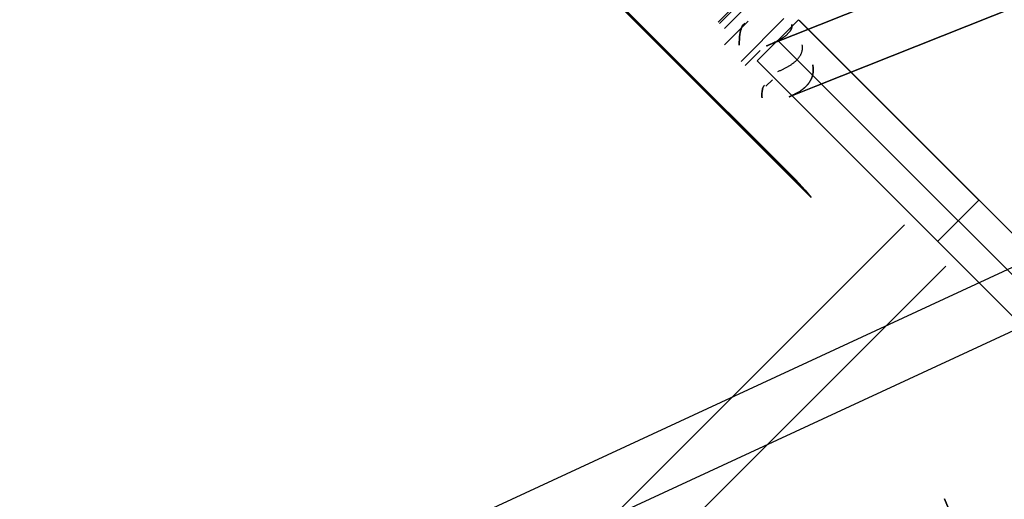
# Model space of a CAD drawing. Header units: millimetres. Extents: x -630 to 192, y -7 to 1615.
# Tile 22 of 249: x -587 to -562, y 29 to 41. Entities that reach past the tile are written whole.
import ezdxf

# ---------------------------------------------------------------- set-up
doc = ezdxf.new("R2010")
doc.units = ezdxf.units.MM
doc.header["$MEASUREMENT"] = 0
doc.layers.add('OVIDIO 160x80x72h', color=7, linetype='Continuous')

msp = doc.modelspace()

# ---------------------------------------------------------------- linework, layer by layer
at = {"layer": 'OVIDIO 160x80x72h', "extrusion": (0.108979, 0.202852, 0.973126)}
for points in [[(553.525, 272.455), (553.525, 433.111)], [(553.525, 433.111), (553.525, 272.455)], [(553.23, 433.111), (553.23, 272.455)], [(552.934, 433.111), (552.934, 272.455)], [(552.934, 272.455), (552.934, 433.111)]]:
    msp.add_lwpolyline(points, dxfattribs=at)
at = {"layer": 'OVIDIO 160x80x72h', "extrusion": (0.021464, 0.046296, 0.998697)}
for points in [[(559.031, 153.36), (559.031, 254.663)], [(560.517, 154.324), (560.517, 254.837)]]:
    msp.add_lwpolyline(points, dxfattribs=at)
at = {"layer": 'OVIDIO 160x80x72h', "extrusion": (0.235702, 0.235702, 0.942809)}
for points in [[(442.342, 639.807), (442.342, 530.729)], [(441.393, 530.729), (441.393, 639.807)], [(439.496, 639.807), (439.496, 530.729)], [(438.547, 530.729), (438.547, 639.807)], [(426.006, 618.897), (426.006, 513.489)], [(422.5, 613.802), (422.5, 509.262)]]:
    msp.add_lwpolyline(points, dxfattribs=at)
at = {"layer": 'OVIDIO 160x80x72h', "extrusion": (0.108989, 0.202866, 0.973122)}
for points in [[(552.524, 416.506), (552.524, 359.125)], [(552.524, 359.125), (552.524, 416.506)], [(551.811, 359.125), (551.811, 416.506)]]:
    msp.add_lwpolyline(points, dxfattribs=at)
at = {"layer": 'OVIDIO 160x80x72h', "extrusion": (0.108986, 0.202861, 0.973124)}
for points in [[(551.099, 359.12), (551.099, 416.501)], [(551.099, 416.501), (551.099, 359.12)]]:
    msp.add_lwpolyline(points, dxfattribs=at)
at = {"layer": 'OVIDIO 160x80x72h', "extrusion": (-0.114881, -0.045678, 0.992329)}
msp.add_lwpolyline([(-247.772, -316.578), (-247.772, -425.492)], dxfattribs=at)
at = {"layer": 'OVIDIO 160x80x72h', "extrusion": (0.202852, 0.108979, 0.973126)}
for points in [[(290.563, 519.555), (290.563, 680.21)], [(290.563, 680.21), (290.563, 519.555)], [(290.268, 680.21), (290.268, 519.555)], [(289.972, 519.555), (289.972, 680.21)], [(289.972, 680.21), (289.972, 519.555)]]:
    msp.add_lwpolyline(points, dxfattribs=at)
at = {"layer": 'OVIDIO 160x80x72h', "extrusion": (0.046296, 0.021464, 0.998697)}
for points in [[(268.067, 456.071), (268.067, 557.375)], [(266.581, 457.039), (266.581, 557.55)]]:
    msp.add_lwpolyline(points, dxfattribs=at)
at = {"layer": 'OVIDIO 160x80x72h'}
for points in [[(-566.867, 36.845), (-586.038, 56.015)], [(-585.824, 55.802), (-567.081, 37.058)], [(-568.189, 42.409), (-569.25, 41.349)], [(-569.214, 41.313), (-568.154, 42.374)], [(-567.562, 41.441), (-568.664, 40.338)], [(-569.088, 40.763), (-568.478, 41.373)], [(-568.478, 41.373), (-569.088, 40.763)], [(-568.25, 40.349), (-567.189, 41.409)], [(-567.189, 41.409), (-568.25, 40.349)], [(-567.189, 41.409), (-557.927, 32.147)], [(-557.927, 32.147), (-567.189, 41.409)], [(-558.457, 31.616), (-567.72, 40.879)], [(-568.17, 40.621), (-568.558, 40.232)], [(-558.987, 31.086), (-568.25, 40.349)], [(-568.25, 40.349), (-558.987, 31.086)], [(-568.028, 39.702), (-567.861, 39.869)], [(-567.861, 39.869), (-568.028, 39.702)], [(-563.619, 35.717), (-562.558, 36.778)], [(-564.467, 36.142), (-600.659, -0.05)], [(-563.407, 35.081), (-599.591, -1.103)]]:
    msp.add_lwpolyline(points, dxfattribs=at)
at = {"layer": 'OVIDIO 160x80x72h', "extrusion": (0.881208, -0.265507, 0.391124)}
for points in [[(-115.744, 836.947), (-161.364, 896.167)], [(-161.364, 896.167), (-115.744, 836.947)]]:
    msp.add_lwpolyline(points, dxfattribs=at)
at = {"layer": 'OVIDIO 160x80x72h', "extrusion": (0.881275, -0.265352, 0.391079)}
for points in [[(-115.783, 838.229), (-158.167, 893.279)], [(-158.167, 893.279), (-115.783, 838.229)], [(-115.963, 838.092), (-158.346, 893.141)], [(-158.346, 893.141), (-115.963, 838.092)]]:
    msp.add_lwpolyline(points, dxfattribs=at)
at = {"layer": 'OVIDIO 160x80x72h', "extrusion": (0.881185, -0.265561, 0.391139)}
for points in [[(-162.125, 895.635), (-115.805, 835.517)], [(-115.805, 835.517), (-162.125, 895.635)]]:
    msp.add_lwpolyline(points, dxfattribs=at)
at = {"layer": 'OVIDIO 160x80x72h', "extrusion": (0.881274, -0.265352, 0.39108)}
for points in [[(-113.82, 823.855), (-158.133, 881.41)], [(-107.241, 774.727), (-149.109, 829.106)]]:
    msp.add_lwpolyline(points, dxfattribs=at)
at = {"layer": 'OVIDIO 160x80x72h', "extrusion": (-0.015219, 0.015219, 0.999768)}
for points in [[(-557.864, 32.016), (-567.242, 41.391)], [(-558.925, 30.955), (-568.302, 40.33)], [(-557.864, 32.016), (-557.836, 31.987), (-557.809, 31.958), (-557.781, 31.927), (-557.755, 31.896), (-557.729, 31.864), (-557.703, 31.831), (-557.678, 31.797), (-557.654, 31.763), (-557.63, 31.727), (-557.607, 31.691), (-557.585, 31.654), (-557.563, 31.616), (-557.542, 31.578), (-557.522, 31.539), (-557.503, 31.499), (-557.485, 31.458), (-557.468, 31.417), (-557.451, 31.375), (-557.436, 31.332), (-557.422, 31.289), (-557.408, 31.245), (-557.396, 31.201), (-557.385, 31.157), (-557.375, 31.112), (-557.366, 31.066), (-557.358, 31.021), (-557.352, 30.975), (-557.346, 30.929), (-557.342, 30.883), (-557.339, 30.836), (-557.337, 30.79), (-557.337, 30.743), (-557.337, 30.696), (-557.339, 30.65), (-557.342, 30.603), (-557.346, 30.557), (-557.352, 30.511), (-557.358, 30.465), (-557.366, 30.419), (-557.375, 30.374), (-557.385, 30.329), (-557.396, 30.285), (-557.408, 30.241), (-557.421, 30.197), (-557.436, 30.154), (-557.451, 30.111), (-557.467, 30.069), (-557.485, 30.028), (-557.503, 29.987), (-557.522, 29.947), (-557.542, 29.908), (-557.563, 29.869), (-557.584, 29.832), (-557.607, 29.795), (-557.63, 29.758), (-557.653, 29.723), (-557.678, 29.688), (-557.703, 29.655), (-557.728, 29.622), (-557.755, 29.59), (-557.781, 29.558), (-557.808, 29.528), (-557.836, 29.499), (-557.864, 29.47)], [(-557.864, 29.47), (-557.836, 29.499), (-557.808, 29.528), (-557.781, 29.558), (-557.755, 29.59), (-557.728, 29.622), (-557.703, 29.655), (-557.678, 29.688), (-557.653, 29.723), (-557.63, 29.758), (-557.607, 29.795), (-557.584, 29.832), (-557.563, 29.869), (-557.542, 29.908), (-557.522, 29.947), (-557.503, 29.987), (-557.485, 30.028), (-557.467, 30.069), (-557.451, 30.111), (-557.436, 30.154), (-557.421, 30.197), (-557.408, 30.241), (-557.396, 30.285), (-557.385, 30.329), (-557.375, 30.374), (-557.366, 30.419), (-557.358, 30.465), (-557.352, 30.511), (-557.346, 30.557), (-557.342, 30.603), (-557.339, 30.65), (-557.337, 30.696), (-557.337, 30.743), (-557.337, 30.79), (-557.339, 30.836), (-557.342, 30.883), (-557.346, 30.929), (-557.352, 30.975), (-557.358, 31.021), (-557.366, 31.066), (-557.375, 31.112), (-557.385, 31.157), (-557.396, 31.201), (-557.408, 31.245), (-557.422, 31.289), (-557.436, 31.332), (-557.451, 31.375), (-557.468, 31.417), (-557.485, 31.458), (-557.503, 31.499), (-557.522, 31.539), (-557.542, 31.578), (-557.563, 31.616), (-557.585, 31.654), (-557.607, 31.691), (-557.63, 31.727), (-557.654, 31.763), (-557.678, 31.797), (-557.703, 31.831), (-557.729, 31.864), (-557.755, 31.896), (-557.781, 31.927), (-557.809, 31.958), (-557.836, 31.987), (-557.864, 32.016)], [(-558.5, 31.379), (-557.398, 30.277)], [(-559.177, 31.208), (-558.925, 30.955)], [(-558.925, 30.955), (-559.177, 31.208)], [(-558.925, 30.531), (-558.92, 30.535), (-558.915, 30.54), (-558.911, 30.545), (-558.906, 30.551), (-558.902, 30.556), (-558.898, 30.561), (-558.894, 30.567), (-558.89, 30.573), (-558.886, 30.579), (-558.882, 30.585), (-558.878, 30.591), (-558.874, 30.597), (-558.871, 30.604), (-558.868, 30.61), (-558.864, 30.617), (-558.861, 30.624), (-558.858, 30.63), (-558.856, 30.637), (-558.853, 30.645), (-558.851, 30.652), (-558.849, 30.659), (-558.847, 30.666), (-558.845, 30.674), (-558.843, 30.681), (-558.842, 30.689), (-558.84, 30.696), (-558.839, 30.704), (-558.838, 30.712), (-558.838, 30.719), (-558.837, 30.727), (-558.837, 30.735), (-558.837, 30.743), (-558.837, 30.751), (-558.837, 30.758), (-558.838, 30.766), (-558.838, 30.774), (-558.839, 30.781), (-558.84, 30.789), (-558.842, 30.797), (-558.843, 30.804), (-558.845, 30.812), (-558.847, 30.819), (-558.849, 30.826), (-558.851, 30.834), (-558.853, 30.841), (-558.856, 30.848), (-558.859, 30.855), (-558.861, 30.862), (-558.864, 30.869), (-558.868, 30.875), (-558.871, 30.882), (-558.874, 30.888), (-558.878, 30.895), (-558.882, 30.901), (-558.886, 30.907), (-558.89, 30.913), (-558.894, 30.919), (-558.898, 30.924), (-558.902, 30.93), (-558.906, 30.935), (-558.911, 30.94), (-558.915, 30.945), (-558.92, 30.95), (-558.925, 30.955)], [(-558.925, 30.955), (-558.92, 30.95), (-558.915, 30.945), (-558.911, 30.94), (-558.906, 30.935), (-558.902, 30.93), (-558.898, 30.924), (-558.894, 30.919), (-558.89, 30.913), (-558.886, 30.907), (-558.882, 30.901), (-558.878, 30.895), (-558.874, 30.888), (-558.871, 30.882), (-558.868, 30.875), (-558.864, 30.869), (-558.861, 30.862), (-558.859, 30.855), (-558.856, 30.848), (-558.853, 30.841), (-558.851, 30.834), (-558.849, 30.826), (-558.847, 30.819), (-558.845, 30.812), (-558.843, 30.804), (-558.842, 30.797), (-558.84, 30.789), (-558.839, 30.781), (-558.838, 30.774), (-558.838, 30.766), (-558.837, 30.758), (-558.837, 30.751), (-558.837, 30.743), (-558.837, 30.735), (-558.837, 30.727), (-558.838, 30.719), (-558.838, 30.712), (-558.839, 30.704), (-558.84, 30.696), (-558.842, 30.689), (-558.843, 30.681), (-558.845, 30.674), (-558.847, 30.666), (-558.849, 30.659), (-558.851, 30.652), (-558.853, 30.645), (-558.856, 30.637), (-558.858, 30.63), (-558.861, 30.624), (-558.864, 30.617), (-558.868, 30.61), (-558.871, 30.604), (-558.874, 30.597), (-558.878, 30.591), (-558.882, 30.585), (-558.886, 30.579), (-558.89, 30.573), (-558.894, 30.567), (-558.898, 30.561), (-558.902, 30.556), (-558.906, 30.551), (-558.911, 30.545), (-558.915, 30.54), (-558.92, 30.535), (-558.925, 30.531)], [(-558.611, 30.844), (-557.901, 30.134)], [(-557.864, 29.47), (-558.925, 30.531)], [(-558.925, 30.531), (-557.864, 29.47)], [(-557.864, 32.016), (-557.832, 31.983), (-557.802, 31.95), (-557.772, 31.916), (-557.742, 31.881), (-557.714, 31.845), (-557.687, 31.809), (-557.66, 31.772), (-557.635, 31.734), (-557.61, 31.696), (-557.586, 31.657), (-557.564, 31.618), (-557.542, 31.578), (-557.522, 31.538), (-557.503, 31.497), (-557.484, 31.456), (-557.467, 31.415), (-557.451, 31.373), (-557.436, 31.331), (-557.422, 31.289), (-557.409, 31.247), (-557.397, 31.205), (-557.386, 31.162), (-557.377, 31.12), (-557.368, 31.078), (-557.361, 31.035), (-557.354, 30.993), (-557.349, 30.951), (-557.344, 30.909), (-557.341, 30.867), (-557.339, 30.825), (-557.337, 30.784), (-557.337, 30.743), (-557.337, 30.702), (-557.339, 30.661), (-557.341, 30.619), (-557.344, 30.577), (-557.349, 30.535), (-557.354, 30.493), (-557.361, 30.451), (-557.368, 30.408), (-557.377, 30.366), (-557.386, 30.323), (-557.397, 30.281), (-557.409, 30.239), (-557.422, 30.196), (-557.436, 30.154), (-557.451, 30.113), (-557.467, 30.071), (-557.484, 30.03), (-557.502, 29.989), (-557.522, 29.948), (-557.542, 29.908), (-557.564, 29.868), (-557.586, 29.828), (-557.61, 29.79), (-557.634, 29.751), (-557.66, 29.714), (-557.686, 29.677), (-557.714, 29.64), (-557.742, 29.605), (-557.771, 29.57), (-557.801, 29.536), (-557.832, 29.503), (-557.864, 29.47)], [(-558.925, 30.955), (-558.92, 30.95), (-558.915, 30.944), (-558.91, 30.939), (-558.905, 30.933), (-558.9, 30.928), (-558.896, 30.922), (-558.892, 30.916), (-558.888, 30.91), (-558.883, 30.904), (-558.88, 30.897), (-558.876, 30.891), (-558.872, 30.884), (-558.869, 30.878), (-558.866, 30.871), (-558.862, 30.864), (-558.859, 30.857), (-558.857, 30.85), (-558.854, 30.843), (-558.852, 30.836), (-558.849, 30.829), (-558.847, 30.822), (-558.846, 30.815), (-558.844, 30.808), (-558.842, 30.801), (-558.841, 30.793), (-558.84, 30.786), (-558.839, 30.779), (-558.838, 30.772), (-558.837, 30.764), (-558.837, 30.757), (-558.837, 30.75), (-558.837, 30.743), (-558.837, 30.736), (-558.837, 30.728), (-558.837, 30.721), (-558.838, 30.714), (-558.839, 30.707), (-558.84, 30.699), (-558.841, 30.692), (-558.842, 30.685), (-558.844, 30.678), (-558.846, 30.671), (-558.847, 30.663), (-558.849, 30.656), (-558.852, 30.649), (-558.854, 30.642), (-558.857, 30.635), (-558.859, 30.628), (-558.862, 30.621), (-558.866, 30.614), (-558.869, 30.608), (-558.872, 30.601), (-558.876, 30.595), (-558.88, 30.588), (-558.883, 30.582), (-558.887, 30.576), (-558.892, 30.57), (-558.896, 30.564), (-558.9, 30.558), (-558.905, 30.552), (-558.91, 30.547), (-558.915, 30.541), (-558.92, 30.536), (-558.925, 30.531)]]:
    msp.add_lwpolyline(points, dxfattribs=at)
at = {"layer": 'OVIDIO 160x80x72h', "extrusion": (0.999884, 0.000231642, 0.015217)}
for points in [[(39.247, 8.462), (46.704, 498.294)], [(29.73, 8.356), (39.834, 672.021)], [(39.834, 672.021), (29.73, 8.356)]]:
    msp.add_lwpolyline(points, dxfattribs=at)
at = {"layer": 'OVIDIO 160x80x72h', "extrusion": (0.000231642, 0.999884, -0.015217)}
for points in [[(565.965, 0.443), (573.423, 490.276)], [(569.01, 663.964), (558.907, 0.333)], [(567.51, 663.987), (557.406, 0.334)]]:
    msp.add_lwpolyline(points, dxfattribs=at)
at = {"layer": 'OVIDIO 160x80x72h', "extrusion": (0.922113, 0.366639, 0.123629)}
for points in [[(246.831, 724.9), (246.896, 724.823), (246.966, 724.747), (247.038, 724.673), (247.113, 724.601), (247.152, 724.566), (247.192, 724.531), (247.232, 724.497), (247.273, 724.464), (247.315, 724.431), (247.357, 724.399), (247.4, 724.367), (247.444, 724.337), (247.489, 724.307), (247.534, 724.277), (247.58, 724.249), (247.626, 724.221), (247.673, 724.194), (247.721, 724.167), (247.769, 724.142), (247.817, 724.117), (247.866, 724.094), (247.916, 724.071), (247.966, 724.049), (248.017, 724.028), (248.068, 724.007), (248.119, 723.988), (248.171, 723.97), (248.223, 723.953), (248.275, 723.936), (248.327, 723.921), (248.38, 723.906), (248.433, 723.893), (248.487, 723.88), (248.54, 723.869), (248.594, 723.858), (248.647, 723.848), (248.701, 723.84), (248.755, 723.832), (248.809, 723.826), (248.863, 723.82), (248.917, 723.815), (248.971, 723.812), (249.025, 723.809), (249.078, 723.807), (249.132, 723.807), (249.185, 723.807), (249.239, 723.808), (249.292, 723.81), (249.345, 723.813), (249.397, 723.817), (249.45, 723.822), (249.502, 723.828), (249.605, 723.842), (249.707, 723.859), (249.807, 723.88), (249.906, 723.904)], [(249.906, 723.904), (249.807, 723.88), (249.707, 723.859), (249.605, 723.842), (249.502, 723.828), (249.45, 723.822), (249.397, 723.817), (249.345, 723.813), (249.292, 723.81), (249.239, 723.808), (249.185, 723.807), (249.132, 723.807), (249.078, 723.807), (249.025, 723.809), (248.971, 723.812), (248.917, 723.815), (248.863, 723.82), (248.809, 723.826), (248.755, 723.832), (248.701, 723.84), (248.647, 723.848), (248.594, 723.858), (248.54, 723.869), (248.487, 723.88), (248.433, 723.893), (248.38, 723.906), (248.327, 723.921), (248.275, 723.936), (248.223, 723.953), (248.171, 723.97), (248.119, 723.988), (248.068, 724.007), (248.017, 724.028), (247.966, 724.049), (247.916, 724.071), (247.866, 724.094), (247.817, 724.117), (247.769, 724.142), (247.721, 724.167), (247.673, 724.194), (247.626, 724.221), (247.58, 724.249), (247.534, 724.277), (247.489, 724.307), (247.444, 724.337), (247.4, 724.367), (247.357, 724.399), (247.315, 724.431), (247.273, 724.464), (247.232, 724.497), (247.192, 724.531), (247.152, 724.566), (247.113, 724.601), (247.038, 724.673), (246.966, 724.747), (246.896, 724.823), (246.831, 724.9)], [(247.989, 725.853), (248.022, 725.815), (248.056, 725.777), (248.092, 725.74), (248.13, 725.704), (248.15, 725.686), (248.169, 725.669), (248.189, 725.652), (248.21, 725.635), (248.231, 725.619), (248.252, 725.603), (248.274, 725.587), (248.296, 725.572), (248.318, 725.557), (248.34, 725.542), (248.363, 725.528), (248.387, 725.514), (248.41, 725.5), (248.434, 725.487), (248.458, 725.474), (248.482, 725.462), (248.507, 725.45), (248.532, 725.439), (248.557, 725.428), (248.582, 725.417), (248.607, 725.407), (248.633, 725.397), (248.659, 725.388), (248.685, 725.38), (248.711, 725.371), (248.737, 725.364), (248.764, 725.356), (248.79, 725.35), (248.817, 725.343), (248.844, 725.338), (248.87, 725.332), (248.897, 725.327), (248.924, 725.323), (248.951, 725.319), (248.978, 725.316), (249.005, 725.313), (249.032, 725.311), (249.059, 725.309), (249.086, 725.308), (249.113, 725.307), (249.139, 725.307), (249.166, 725.307), (249.193, 725.307), (249.219, 725.308), (249.246, 725.31), (249.272, 725.312), (249.298, 725.314), (249.324, 725.317), (249.376, 725.324), (249.427, 725.333), (249.477, 725.343), (249.526, 725.355)], [(249.526, 725.355), (249.477, 725.343), (249.427, 725.333), (249.376, 725.324), (249.324, 725.317), (249.298, 725.314), (249.272, 725.312), (249.246, 725.31), (249.219, 725.308), (249.193, 725.307), (249.166, 725.307), (249.139, 725.307), (249.113, 725.307), (249.086, 725.308), (249.059, 725.309), (249.032, 725.311), (249.005, 725.313), (248.978, 725.316), (248.951, 725.319), (248.924, 725.323), (248.897, 725.327), (248.87, 725.332), (248.844, 725.338), (248.817, 725.343), (248.79, 725.35), (248.764, 725.356), (248.737, 725.364), (248.711, 725.371), (248.685, 725.38), (248.659, 725.388), (248.633, 725.397), (248.607, 725.407), (248.582, 725.417), (248.557, 725.428), (248.532, 725.439), (248.507, 725.45), (248.482, 725.462), (248.458, 725.474), (248.434, 725.487), (248.41, 725.5), (248.387, 725.514), (248.363, 725.528), (248.34, 725.542), (248.318, 725.557), (248.296, 725.572), (248.274, 725.587), (248.252, 725.603), (248.231, 725.619), (248.21, 725.635), (248.189, 725.652), (248.169, 725.669), (248.15, 725.686), (248.13, 725.704), (248.092, 725.74), (248.056, 725.777), (248.022, 725.815), (247.989, 725.853)]]:
    msp.add_lwpolyline(points, dxfattribs=at)
at = {"layer": 'OVIDIO 160x80x72h', "extrusion": (0.707107, 0.707107, 0)}
for points in [[(432.344, 1.866), (432.344, 1.822), (432.342, 1.777), (432.34, 1.732), (432.336, 1.686), (432.332, 1.641), (432.326, 1.595), (432.319, 1.549), (432.311, 1.502), (432.302, 1.456), (432.291, 1.409), (432.28, 1.363), (432.267, 1.316), (432.253, 1.269), (432.238, 1.223), (432.222, 1.176), (432.204, 1.13), (432.185, 1.084), (432.165, 1.038), (432.144, 0.993), (432.121, 0.948), (432.097, 0.903), (432.072, 0.859), (432.046, 0.815), (432.018, 0.772), (431.99, 0.729), (431.96, 0.687), (431.929, 0.646), (431.897, 0.606), (431.864, 0.566), (431.83, 0.527), (431.795, 0.489), (431.759, 0.452), (431.722, 0.416), (431.684, 0.381), (431.645, 0.347), (431.605, 0.313), (431.565, 0.281), (431.523, 0.251), (431.481, 0.221), (431.439, 0.192), (431.396, 0.165), (431.352, 0.138), (431.308, 0.113), (431.263, 0.09), (431.218, 0.067), (431.172, 0.046), (431.127, 0.025), (431.081, 0.007), (431.034, -0.011), (430.988, -0.027), (430.941, -0.043), (430.895, -0.057), (430.848, -0.069), (430.801, -0.081), (430.755, -0.091), (430.708, -0.1), (430.662, -0.108), (430.616, -0.115), (430.57, -0.121), (430.524, -0.126), (430.479, -0.129), (430.434, -0.132), (430.389, -0.133), (430.344, -0.134)], [(430.344, -0.134), (430.389, -0.133), (430.434, -0.132), (430.479, -0.129), (430.524, -0.126), (430.57, -0.121), (430.616, -0.115), (430.662, -0.108), (430.708, -0.1), (430.755, -0.091), (430.801, -0.081), (430.848, -0.069), (430.895, -0.057), (430.941, -0.043), (430.988, -0.027), (431.034, -0.011), (431.081, 0.007), (431.127, 0.025), (431.172, 0.046), (431.218, 0.067), (431.263, 0.09), (431.308, 0.113), (431.352, 0.138), (431.396, 0.165), (431.439, 0.192), (431.481, 0.221), (431.523, 0.251), (431.565, 0.281), (431.605, 0.313), (431.645, 0.347), (431.684, 0.381), (431.722, 0.416), (431.759, 0.452), (431.795, 0.489), (431.83, 0.527), (431.864, 0.566), (431.897, 0.606), (431.929, 0.646), (431.96, 0.687), (431.99, 0.729), (432.018, 0.772), (432.046, 0.815), (432.072, 0.859), (432.097, 0.903), (432.121, 0.948), (432.144, 0.993), (432.165, 1.038), (432.185, 1.084), (432.204, 1.13), (432.222, 1.176), (432.238, 1.223), (432.253, 1.269), (432.267, 1.316), (432.28, 1.363), (432.291, 1.409), (432.302, 1.456), (432.311, 1.502), (432.319, 1.549), (432.326, 1.595), (432.332, 1.641), (432.336, 1.686), (432.34, 1.732), (432.342, 1.777), (432.344, 1.822), (432.344, 1.866)], [(432.344, 1.866), (432.344, 1.816), (432.342, 1.766), (432.339, 1.716), (432.334, 1.666), (432.329, 1.616), (432.322, 1.566), (432.313, 1.516), (432.304, 1.466), (432.293, 1.417), (432.281, 1.368), (432.268, 1.32), (432.254, 1.272), (432.238, 1.224), (432.222, 1.177), (432.204, 1.13), (432.185, 1.084), (432.165, 1.039), (432.144, 0.994), (432.122, 0.95), (432.099, 0.906), (432.075, 0.864), (432.05, 0.822), (432.024, 0.781), (431.998, 0.741), (431.97, 0.702), (431.942, 0.663), (431.913, 0.626), (431.883, 0.589), (431.853, 0.553), (431.822, 0.519), (431.791, 0.485), (431.759, 0.452), (431.726, 0.42), (431.692, 0.388), (431.657, 0.357), (431.622, 0.327), (431.585, 0.297), (431.547, 0.268), (431.509, 0.24), (431.47, 0.213), (431.43, 0.186), (431.389, 0.16), (431.347, 0.135), (431.304, 0.111), (431.261, 0.088), (431.217, 0.066), (431.172, 0.045), (431.126, 0.025), (431.08, 0.007), (431.034, -0.011), (430.987, -0.028), (430.939, -0.043), (430.891, -0.058), (430.842, -0.071), (430.793, -0.083), (430.744, -0.093), (430.695, -0.103), (430.645, -0.111), (430.595, -0.118), (430.545, -0.124), (430.495, -0.128), (430.445, -0.131), (430.394, -0.133), (430.344, -0.134)], [(430.344, -0.134), (430.389, -0.133), (430.434, -0.132), (430.479, -0.129), (430.524, -0.126), (430.57, -0.121), (430.616, -0.115), (430.662, -0.108), (430.708, -0.1), (430.755, -0.091), (430.801, -0.081), (430.848, -0.069), (430.895, -0.057), (430.941, -0.043), (430.988, -0.027), (431.034, -0.011), (431.081, 0.007), (431.127, 0.025), (431.172, 0.046), (431.218, 0.067), (431.263, 0.09), (431.308, 0.113), (431.352, 0.138), (431.396, 0.165), (431.439, 0.192), (431.481, 0.221), (431.523, 0.251), (431.565, 0.281), (431.605, 0.313), (431.645, 0.347), (431.684, 0.381), (431.722, 0.416), (431.759, 0.452), (431.795, 0.489), (431.83, 0.527), (431.864, 0.566), (431.897, 0.606), (431.929, 0.646), (431.96, 0.687), (431.99, 0.729), (432.018, 0.772), (432.046, 0.815), (432.072, 0.859), (432.097, 0.903), (432.121, 0.948), (432.144, 0.993), (432.165, 1.038), (432.185, 1.084), (432.204, 1.13), (432.222, 1.176), (432.238, 1.223), (432.253, 1.269), (432.267, 1.316), (432.28, 1.363), (432.291, 1.409), (432.302, 1.456), (432.311, 1.502), (432.319, 1.549), (432.326, 1.595), (432.332, 1.641), (432.336, 1.686), (432.34, 1.732), (432.342, 1.777), (432.344, 1.822), (432.344, 1.866)], [(432.344, 1.866), (432.344, 1.822), (432.342, 1.777), (432.34, 1.732), (432.336, 1.686), (432.332, 1.641), (432.326, 1.595), (432.319, 1.549), (432.311, 1.502), (432.302, 1.456), (432.291, 1.409), (432.28, 1.363), (432.267, 1.316), (432.253, 1.269), (432.238, 1.223), (432.222, 1.176), (432.204, 1.13), (432.185, 1.084), (432.165, 1.038), (432.144, 0.993), (432.121, 0.948), (432.097, 0.903), (432.072, 0.859), (432.046, 0.815), (432.018, 0.772), (431.99, 0.729), (431.96, 0.687), (431.929, 0.646), (431.897, 0.606), (431.864, 0.566), (431.83, 0.527), (431.795, 0.489), (431.759, 0.452), (431.722, 0.416), (431.684, 0.381), (431.645, 0.347), (431.605, 0.313), (431.565, 0.281), (431.523, 0.251), (431.481, 0.221), (431.439, 0.192), (431.396, 0.165), (431.352, 0.138), (431.308, 0.113), (431.263, 0.09), (431.218, 0.067), (431.172, 0.046), (431.127, 0.025), (431.081, 0.007), (431.034, -0.011), (430.988, -0.027), (430.941, -0.043), (430.895, -0.057), (430.848, -0.069), (430.801, -0.081), (430.755, -0.091), (430.708, -0.1), (430.662, -0.108), (430.616, -0.115), (430.57, -0.121), (430.524, -0.126), (430.479, -0.129), (430.434, -0.132), (430.389, -0.133), (430.344, -0.134)]]:
    msp.add_lwpolyline(points, dxfattribs=at)
at = {"layer": 'OVIDIO 160x80x72h', "extrusion": (0.12261, -0.276089, 0.953279)}
for points in [[(-501.616, 458.484), (-501.616, 456.162)], [(-503.226, 457.08), (-503.226, 455.58)], [(-503.235, 457.08), (-503.235, 455.58)], [(-503.235, 455.58), (-503.235, 457.08)], [(-502.59, 455.58), (-502.59, 457.08)], [(-502.59, 457.08), (-502.59, 455.58)], [(-503.088, 455.58), (-503.088, 457.08)]]:
    msp.add_lwpolyline(points, dxfattribs=at)
at = {"layer": 'OVIDIO 160x80x72h', "extrusion": (9.85311e-08, 9.85324e-08, 1)}
for points in [[(-569.088, 41.187), (-568.028, 42.247)], [(-568.028, 42.247), (-569.088, 41.187)]]:
    msp.add_lwpolyline(points, dxfattribs=at)
at = {"layer": 'OVIDIO 160x80x72h', "extrusion": (0.999884, 0.000231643, 0.015217)}
for points in [[(32.276, 8.356), (42.379, 671.982)], [(42.379, 671.982), (32.276, 8.356)], [(31.215, 8.372), (41.319, 671.998)], [(41.319, 671.998), (31.215, 8.372)], [(30.791, 8.371), (40.894, 672.004)], [(40.894, 672.004), (30.791, 8.371)]]:
    msp.add_lwpolyline(points, dxfattribs=at)
at = {"layer": 'OVIDIO 160x80x72h', "extrusion": (0.999995, 0.000995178, -0.002882)}
for points in [[(41.819, 666.017), (42.492, 664.066)], [(40.617, 665.412), (40.67, 665.258)]]:
    msp.add_lwpolyline(points, dxfattribs=at)
at = {"layer": 'OVIDIO 160x80x72h', "extrusion": (-0.26556, 0.881185, 0.391139)}
for points in [[(532.461, 531.946), (578.782, 592.064)], [(578.782, 592.064), (532.461, 531.946)]]:
    msp.add_lwpolyline(points, dxfattribs=at)
at = {"layer": 'OVIDIO 160x80x72h', "extrusion": (0.202863, 0.108986, 0.973123)}
for points in [[(292.4, 663.597), (292.4, 606.216)], [(292.4, 606.216), (292.4, 663.597)]]:
    msp.add_lwpolyline(points, dxfattribs=at)
at = {"layer": 'OVIDIO 160x80x72h', "extrusion": (-0.003996, 0.998758, 0.049658)}
for points in [[(568.397, 661.547), (568.308, 660.436)], [(568.308, 660.436), (568.397, 661.547)]]:
    msp.add_lwpolyline(points, dxfattribs=at)
at = {"layer": 'OVIDIO 160x80x72h', "extrusion": (0.962875, 0.23831, -0.126807)}
for points in [[(176.705, 590.439), (175.04, 591.292)], [(175.04, 591.292), (176.705, 590.439)]]:
    msp.add_lwpolyline(points, dxfattribs=at)
at = {"layer": 'OVIDIO 160x80x72h', "extrusion": (-0.007538, 0.018371, 0.999803)}
for points in [[(510.216, -240.859), (510.216, -239.233)], [(510.216, -239.233), (510.216, -240.859)]]:
    msp.add_lwpolyline(points, dxfattribs=at)
at = {"layer": 'OVIDIO 160x80x72h', "extrusion": (0.933612, 0.264208, 0.241996)}
for points in [[(194.218, 777.228), (193.078, 776.253)], [(193.078, 776.253), (194.218, 777.228)], [(193.299, 776.441), (193.078, 776.253)]]:
    msp.add_lwpolyline(points, dxfattribs=at)
at = {"layer": 'OVIDIO 160x80x72h', "extrusion": (0.12261, -0.276068, 0.953286)}
for points in [[(-503.038, 456.998), (-503.038, 455.406)], [(-502.883, 456.605), (-502.883, 455.063)]]:
    msp.add_lwpolyline(points, dxfattribs=at)
at = {"layer": 'OVIDIO 160x80x72h', "extrusion": (0.923255, 0.345247, 0.168535)}
msp.add_lwpolyline([(237.176, 745.608), (235.808, 744.991)], dxfattribs=at)
at = {"layer": 'OVIDIO 160x80x72h', "extrusion": (-0.265352, 0.881275, 0.391079)}
for points in [[(532.809, 534.607), (575.193, 589.657)], [(575.193, 589.657), (532.809, 534.607)], [(532.63, 534.745), (575.014, 589.795)], [(575.014, 589.795), (532.63, 534.745)]]:
    msp.add_lwpolyline(points, dxfattribs=at)
at = {"layer": 'OVIDIO 160x80x72h', "extrusion": (0.999557, 0.009403, -0.028244)}
for points in [[(46.053, 650.962), (46.105, 650.808)], [(46.105, 650.808), (46.053, 650.962)]]:
    msp.add_lwpolyline(points, dxfattribs=at)
at = {"layer": 'OVIDIO 160x80x72h', "extrusion": (0.122517, -0.275969, 0.953326)}
for points in [[(-503.251, 455.437), (-503.251, 456.937)], [(-503.251, 456.937), (-503.251, 455.437)]]:
    msp.add_lwpolyline(points, dxfattribs=at)
at = {"layer": 'OVIDIO 160x80x72h', "extrusion": (-0.386909, 0.871231, 0.302091)}
for points in [[(502.591, 555.978), (502.608, 555.975), (502.626, 555.972), (502.644, 555.969), (502.662, 555.965), (502.68, 555.961), (502.697, 555.956), (502.715, 555.951), (502.732, 555.945), (502.75, 555.939), (502.767, 555.932), (502.784, 555.925), (502.801, 555.918), (502.818, 555.91), (502.835, 555.902), (502.851, 555.893), (502.868, 555.884), (502.884, 555.874), (502.899, 555.864), (502.915, 555.854), (502.93, 555.843), (502.945, 555.832), (502.96, 555.821), (502.974, 555.809), (502.988, 555.797), (503.002, 555.785), (503.015, 555.772), (503.028, 555.759), (503.041, 555.746), (503.053, 555.733), (503.065, 555.719), (503.076, 555.705), (503.088, 555.691), (503.098, 555.676), (503.109, 555.662), (503.119, 555.647), (503.129, 555.631), (503.138, 555.616), (503.147, 555.6), (503.156, 555.584), (503.164, 555.567), (503.172, 555.551), (503.18, 555.534), (503.187, 555.517), (503.194, 555.499), (503.2, 555.482), (503.206, 555.464), (503.212, 555.446), (503.217, 555.428), (503.221, 555.41), (503.225, 555.392), (503.229, 555.374), (503.232, 555.356), (503.235, 555.337), (503.237, 555.319), (503.239, 555.3), (503.24, 555.282), (503.241, 555.264), (503.242, 555.245), (503.242, 555.227), (503.241, 555.209), (503.241, 555.19), (503.239, 555.172), (503.237, 555.154), (503.235, 555.136)], [(503.235, 555.136), (503.237, 555.154), (503.239, 555.172), (503.241, 555.19), (503.241, 555.209), (503.242, 555.227), (503.242, 555.245), (503.241, 555.264), (503.24, 555.282), (503.239, 555.3), (503.237, 555.319), (503.235, 555.337), (503.232, 555.356), (503.229, 555.374), (503.225, 555.392), (503.221, 555.41), (503.217, 555.428), (503.212, 555.446), (503.206, 555.464), (503.2, 555.482), (503.194, 555.499), (503.187, 555.517), (503.18, 555.534), (503.172, 555.551), (503.164, 555.567), (503.156, 555.584), (503.147, 555.6), (503.138, 555.616), (503.129, 555.631), (503.119, 555.647), (503.109, 555.662), (503.098, 555.676), (503.088, 555.691), (503.076, 555.705), (503.065, 555.719), (503.053, 555.733), (503.041, 555.746), (503.028, 555.759), (503.015, 555.772), (503.002, 555.785), (502.988, 555.797), (502.974, 555.809), (502.96, 555.821), (502.945, 555.832), (502.93, 555.843), (502.915, 555.854), (502.899, 555.864), (502.884, 555.874), (502.868, 555.884), (502.851, 555.893), (502.835, 555.902), (502.818, 555.91), (502.801, 555.918), (502.784, 555.925), (502.767, 555.932), (502.75, 555.939), (502.732, 555.945), (502.715, 555.951), (502.697, 555.956), (502.68, 555.961), (502.662, 555.965), (502.644, 555.969), (502.626, 555.972), (502.608, 555.975), (502.591, 555.978)]]:
    msp.add_lwpolyline(points, dxfattribs=at)
at = {"layer": 'OVIDIO 160x80x72h', "extrusion": (0.999995, 0.000993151, -0.002876)}
for points in [[(40.593, 665.235), (41.294, 663.204)], [(40.763, 663.488), (41.347, 661.799)]]:
    msp.add_lwpolyline(points, dxfattribs=at)
at = {"layer": 'OVIDIO 160x80x72h', "extrusion": (0.202866, 0.108989, 0.973122)}
for points in [[(291.688, 606.219), (291.688, 663.6)], [(290.975, 606.219), (290.975, 663.6)], [(290.975, 663.6), (290.975, 606.219)]]:
    msp.add_lwpolyline(points, dxfattribs=at)
at = {"layer": 'OVIDIO 160x80x72h', "extrusion": (-0.38691, 0.871231, 0.30209)}
msp.add_lwpolyline([(503.237, 555.136), (503.239, 555.154), (503.24, 555.172), (503.242, 555.19), (503.243, 555.209), (503.243, 555.227), (503.243, 555.245), (503.243, 555.264), (503.242, 555.282), (503.24, 555.301), (503.238, 555.319), (503.236, 555.338), (503.233, 555.356), (503.23, 555.375), (503.226, 555.393), (503.222, 555.411), (503.217, 555.429), (503.212, 555.447), (503.207, 555.465), (503.201, 555.483), (503.195, 555.5), (503.188, 555.518), (503.181, 555.535), (503.173, 555.552), (503.165, 555.568), (503.156, 555.585), (503.148, 555.601), (503.139, 555.617), (503.129, 555.632), (503.119, 555.648), (503.109, 555.663), (503.099, 555.677), (503.088, 555.692), (503.077, 555.706), (503.065, 555.72), (503.053, 555.733), (503.041, 555.747), (503.028, 555.76), (503.015, 555.773), (503.002, 555.786), (502.988, 555.798), (502.974, 555.81), (502.96, 555.822), (502.945, 555.833), (502.931, 555.844), (502.915, 555.855), (502.9, 555.865), (502.884, 555.875), (502.868, 555.884), (502.852, 555.893), (502.835, 555.902), (502.819, 555.911), (502.802, 555.918), (502.785, 555.926), (502.767, 555.933), (502.75, 555.939), (502.733, 555.946), (502.715, 555.951), (502.697, 555.956), (502.68, 555.961), (502.662, 555.966), (502.644, 555.969), (502.626, 555.973), (502.608, 555.976), (502.59, 555.978)], dxfattribs=at)
at = {"layer": 'OVIDIO 160x80x72h', "extrusion": (-0.265507, 0.881208, 0.391124)}
for points in [[(578.069, 592.618), (532.449, 533.398)], [(532.449, 533.398), (578.069, 592.618)]]:
    msp.add_lwpolyline(points, dxfattribs=at)
at = {"layer": 'OVIDIO 160x80x72h', "extrusion": (-0.007645, 0.997294, 0.073113)}
for points in [[(567.539, 658.445), (567.741, 660.374)], [(567.741, 660.374), (567.539, 658.445)]]:
    msp.add_lwpolyline(points, dxfattribs=at)
at = {"layer": 'OVIDIO 160x80x72h', "extrusion": (-0.386908, 0.871231, 0.302091)}
for points in [[(503.235, 555.136), (503.238, 555.154), (503.239, 555.172), (503.241, 555.19), (503.241, 555.208), (503.242, 555.227), (503.242, 555.245), (503.241, 555.263), (503.241, 555.282), (503.239, 555.3), (503.237, 555.319), (503.235, 555.337), (503.232, 555.355), (503.229, 555.374), (503.225, 555.392), (503.221, 555.41), (503.217, 555.428), (503.212, 555.446), (503.206, 555.464), (503.2, 555.482), (503.194, 555.499), (503.187, 555.517), (503.18, 555.534), (503.172, 555.551), (503.164, 555.567), (503.156, 555.584), (503.147, 555.6), (503.138, 555.616), (503.129, 555.631), (503.119, 555.647), (503.109, 555.662), (503.098, 555.676), (503.088, 555.691), (503.076, 555.705), (503.065, 555.719), (503.053, 555.733), (503.041, 555.746), (503.028, 555.759), (503.015, 555.772), (503.002, 555.785), (502.988, 555.797), (502.974, 555.809), (502.96, 555.821), (502.945, 555.832), (502.93, 555.843), (502.915, 555.854), (502.9, 555.864), (502.884, 555.874), (502.868, 555.884), (502.851, 555.893), (502.835, 555.902), (502.818, 555.91), (502.801, 555.918), (502.784, 555.925), (502.767, 555.932), (502.75, 555.939), (502.733, 555.945), (502.715, 555.951), (502.697, 555.956), (502.68, 555.961), (502.662, 555.965), (502.644, 555.969), (502.626, 555.972), (502.609, 555.975), (502.591, 555.978)], [(502.591, 555.978), (502.609, 555.975), (502.626, 555.972), (502.644, 555.969), (502.662, 555.965), (502.68, 555.961), (502.697, 555.956), (502.715, 555.951), (502.733, 555.945), (502.75, 555.939), (502.767, 555.932), (502.784, 555.925), (502.801, 555.918), (502.818, 555.91), (502.835, 555.902), (502.851, 555.893), (502.868, 555.884), (502.884, 555.874), (502.9, 555.864), (502.915, 555.854), (502.93, 555.843), (502.945, 555.832), (502.96, 555.821), (502.974, 555.809), (502.988, 555.797), (503.002, 555.785), (503.015, 555.772), (503.028, 555.759), (503.041, 555.746), (503.053, 555.733), (503.065, 555.719), (503.076, 555.705), (503.088, 555.691), (503.098, 555.676), (503.109, 555.662), (503.119, 555.647), (503.129, 555.631), (503.138, 555.616), (503.147, 555.6), (503.156, 555.584), (503.164, 555.567), (503.172, 555.551), (503.18, 555.534), (503.187, 555.517), (503.194, 555.499), (503.2, 555.482), (503.206, 555.464), (503.212, 555.446), (503.217, 555.428), (503.221, 555.41), (503.225, 555.392), (503.229, 555.374), (503.232, 555.355), (503.235, 555.337), (503.237, 555.319), (503.239, 555.3), (503.241, 555.282), (503.241, 555.263), (503.242, 555.245), (503.242, 555.227), (503.241, 555.208), (503.241, 555.19), (503.239, 555.172), (503.238, 555.154), (503.235, 555.136)]]:
    msp.add_lwpolyline(points, dxfattribs=at)
at = {"layer": 'OVIDIO 160x80x72h', "extrusion": (-0.265352, 0.881274, 0.39108)}
msp.add_lwpolyline([(568.16, 582.889), (523.848, 525.334)], dxfattribs=at)
at = {"layer": 'OVIDIO 160x80x72h', "extrusion": (-0.000378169, -0.000378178, 1)}
for points in [[(-577.513, 12.135), (-558.987, 30.662)], [(-558.987, 30.662), (-577.513, 12.135)]]:
    msp.add_lwpolyline(points, dxfattribs=at)
at = {"layer": 'OVIDIO 160x80x72h'}
for points in [[(-467.975, 80.511, 681.494), (-567.321, 41.01, 668.175), (-568.013, 40.735, 668.082)], [(-568.013, 40.735, 668.082), (-567.321, 41.01, 668.175), (-467.975, 80.511, 681.494)], [(-467.395, 79.204, 681.041), (-566.741, 39.703, 667.722), (-567.432, 39.428, 667.629)], [(-567.432, 39.428, 667.629), (-566.741, 39.703, 667.722), (-467.395, 79.204, 681.041)], [(-567.081, 37.058, 28.166), (-567.173, 37.161, 28.166), (-567.267, 37.262, 28.166), (-574.25, 44.248, 28.166)], [(-574.23, 44.268, 30.166), (-567.259, 37.296, 30.166), (-567.177, 37.209, 30.166), (-567.097, 37.12, 30.166), (-567.019, 37.03, 30.166), (-566.942, 36.938, 30.166), (-566.867, 36.845, 30.166)], [(-568.71, 40.757, 667.125), (-568.709, 40.832, 666.9), (-568.706, 40.903, 666.675), (-568.7, 40.967, 666.452), (-568.694, 41.026, 666.232), (-568.686, 41.078, 666.014), (-568.676, 41.125, 665.799), (-568.665, 41.168, 665.585), (-568.65, 41.206, 665.371), (-568.632, 41.242, 665.158), (-568.611, 41.273, 664.945), (-568.589, 41.298, 664.736), (-568.567, 41.317, 664.531)], [(-568.567, 41.317, 664.531), (-568.589, 41.298, 664.736), (-568.611, 41.273, 664.945), (-568.632, 41.242, 665.158), (-568.65, 41.206, 665.371), (-568.665, 41.168, 665.585), (-568.676, 41.125, 665.799), (-568.686, 41.078, 666.014), (-568.694, 41.026, 666.232), (-568.7, 40.967, 666.452), (-568.706, 40.903, 666.675), (-568.709, 40.832, 666.9), (-568.71, 40.757, 667.125)], [(-568.013, 40.735, 668.082), (-567.994, 40.742, 668.084), (-567.975, 40.75, 668.086), (-567.957, 40.758, 668.088), (-567.939, 40.765, 668.089), (-567.921, 40.773, 668.089), (-567.904, 40.781, 668.09), (-567.886, 40.788, 668.09), (-567.869, 40.796, 668.089), (-567.852, 40.804, 668.089), (-567.835, 40.812, 668.088), (-567.818, 40.82, 668.086), (-567.802, 40.828, 668.084), (-567.786, 40.836, 668.082), (-567.77, 40.844, 668.08), (-567.754, 40.852, 668.077), (-567.738, 40.86, 668.074), (-567.723, 40.868, 668.071), (-567.708, 40.877, 668.067), (-567.693, 40.885, 668.063), (-567.678, 40.893, 668.059), (-567.663, 40.902, 668.055), (-567.649, 40.91, 668.05), (-567.635, 40.919, 668.045), (-567.621, 40.927, 668.04), (-567.607, 40.936, 668.034), (-567.594, 40.944, 668.029), (-567.581, 40.953, 668.023), (-567.568, 40.962, 668.016), (-567.556, 40.971, 668.01), (-567.544, 40.979, 668.003), (-567.532, 40.988, 667.996), (-567.521, 40.997, 667.989), (-567.51, 41.006, 667.981), (-567.499, 41.015, 667.973), (-567.488, 41.024, 667.965), (-567.479, 41.033, 667.957), (-567.469, 41.042, 667.949), (-567.46, 41.051, 667.94), (-567.451, 41.06, 667.931), (-567.442, 41.069, 667.922), (-567.434, 41.079, 667.913), (-567.427, 41.088, 667.904), (-567.419, 41.097, 667.894), (-567.412, 41.106, 667.885), (-567.406, 41.115, 667.875), (-567.4, 41.124, 667.866), (-567.394, 41.133, 667.856), (-567.389, 41.142, 667.846), (-567.384, 41.151, 667.836), (-567.38, 41.16, 667.826), (-567.376, 41.169, 667.816), (-567.372, 41.178, 667.806), (-567.369, 41.187, 667.796), (-567.366, 41.196, 667.786), (-567.364, 41.205, 667.776), (-567.362, 41.214, 667.766), (-567.361, 41.222, 667.756), (-567.36, 41.231, 667.745), (-567.359, 41.24, 667.735), (-567.359, 41.249, 667.724), (-567.36, 41.258, 667.714), (-567.361, 41.266, 667.703), (-567.362, 41.275, 667.693), (-567.364, 41.284, 667.682)], [(-567.364, 41.284, 667.682), (-567.362, 41.275, 667.693), (-567.361, 41.266, 667.703), (-567.36, 41.258, 667.714), (-567.359, 41.249, 667.724), (-567.359, 41.24, 667.735), (-567.36, 41.231, 667.745), (-567.361, 41.222, 667.756), (-567.362, 41.214, 667.766), (-567.364, 41.205, 667.776), (-567.366, 41.196, 667.786), (-567.369, 41.187, 667.796), (-567.372, 41.178, 667.806), (-567.376, 41.169, 667.816), (-567.38, 41.16, 667.826), (-567.384, 41.151, 667.836), (-567.389, 41.142, 667.846), (-567.394, 41.133, 667.856), (-567.4, 41.124, 667.866), (-567.406, 41.115, 667.875), (-567.412, 41.106, 667.885), (-567.419, 41.097, 667.894), (-567.427, 41.088, 667.904), (-567.434, 41.079, 667.913), (-567.442, 41.069, 667.922), (-567.451, 41.06, 667.931), (-567.46, 41.051, 667.94), (-567.469, 41.042, 667.949), (-567.479, 41.033, 667.957), (-567.488, 41.024, 667.965), (-567.499, 41.015, 667.973), (-567.51, 41.006, 667.981), (-567.521, 40.997, 667.989), (-567.532, 40.988, 667.996), (-567.544, 40.979, 668.003), (-567.556, 40.971, 668.01), (-567.568, 40.962, 668.016), (-567.581, 40.953, 668.023), (-567.594, 40.944, 668.029), (-567.607, 40.936, 668.034), (-567.621, 40.927, 668.04), (-567.635, 40.919, 668.045), (-567.649, 40.91, 668.05), (-567.663, 40.902, 668.055), (-567.678, 40.893, 668.059), (-567.693, 40.885, 668.063), (-567.708, 40.877, 668.067), (-567.723, 40.868, 668.071), (-567.738, 40.86, 668.074), (-567.754, 40.852, 668.077), (-567.77, 40.844, 668.08), (-567.786, 40.836, 668.082), (-567.802, 40.828, 668.084), (-567.818, 40.82, 668.086), (-567.835, 40.812, 668.088), (-567.852, 40.804, 668.089), (-567.869, 40.796, 668.089), (-567.886, 40.788, 668.09), (-567.904, 40.781, 668.09), (-567.921, 40.773, 668.089), (-567.939, 40.765, 668.089), (-567.957, 40.758, 668.088), (-567.975, 40.75, 668.086), (-567.994, 40.742, 668.084), (-568.013, 40.735, 668.082)], [(-567.722, 40.081, 667.855), (-567.705, 40.088, 667.857), (-567.688, 40.095, 667.859), (-567.671, 40.102, 667.86), (-567.654, 40.109, 667.86), (-567.637, 40.116, 667.86), (-567.621, 40.124, 667.86), (-567.604, 40.132, 667.859), (-567.587, 40.14, 667.857), (-567.57, 40.148, 667.855), (-567.554, 40.156, 667.853), (-567.538, 40.164, 667.85), (-567.521, 40.172, 667.846), (-567.505, 40.181, 667.842), (-567.489, 40.19, 667.838), (-567.473, 40.198, 667.833), (-567.458, 40.207, 667.828), (-567.442, 40.216, 667.822), (-567.427, 40.226, 667.816), (-567.412, 40.235, 667.81), (-567.397, 40.245, 667.803), (-567.382, 40.254, 667.796), (-567.368, 40.264, 667.788), (-567.354, 40.274, 667.78), (-567.34, 40.284, 667.771), (-567.326, 40.294, 667.762), (-567.313, 40.304, 667.753), (-567.3, 40.315, 667.743), (-567.287, 40.325, 667.733), (-567.274, 40.336, 667.723), (-567.262, 40.347, 667.712), (-567.251, 40.358, 667.701), (-567.239, 40.369, 667.689), (-567.228, 40.38, 667.677), (-567.217, 40.391, 667.665), (-567.207, 40.403, 667.652), (-567.197, 40.414, 667.64), (-567.188, 40.426, 667.626), (-567.179, 40.438, 667.613), (-567.17, 40.45, 667.599), (-567.162, 40.461, 667.585), (-567.154, 40.474, 667.571), (-567.146, 40.486, 667.557), (-567.139, 40.498, 667.542), (-567.132, 40.51, 667.527), (-567.126, 40.523, 667.512), (-567.12, 40.535, 667.497), (-567.115, 40.547, 667.482), (-567.11, 40.56, 667.466), (-567.105, 40.573, 667.451), (-567.101, 40.585, 667.435), (-567.098, 40.598, 667.419), (-567.095, 40.611, 667.403), (-567.092, 40.624, 667.387), (-567.09, 40.637, 667.371), (-567.088, 40.65, 667.355), (-567.087, 40.663, 667.338), (-567.086, 40.676, 667.322), (-567.086, 40.689, 667.306), (-567.086, 40.702, 667.29), (-567.087, 40.715, 667.273), (-567.088, 40.728, 667.257), (-567.09, 40.741, 667.241), (-567.092, 40.754, 667.225), (-567.095, 40.767, 667.209)], [(-567.432, 39.428, 667.629), (-567.423, 39.432, 667.63), (-567.413, 39.436, 667.631), (-567.404, 39.44, 667.632), (-567.395, 39.443, 667.632), (-567.385, 39.447, 667.633), (-567.376, 39.451, 667.633), (-567.367, 39.455, 667.633), (-567.358, 39.46, 667.633), (-567.349, 39.464, 667.632), (-567.34, 39.468, 667.632), (-567.331, 39.472, 667.631), (-567.323, 39.476, 667.63), (-567.314, 39.481, 667.629), (-567.305, 39.485, 667.628), (-567.296, 39.489, 667.626), (-567.288, 39.494, 667.624), (-567.279, 39.498, 667.623), (-567.271, 39.503, 667.621), (-567.262, 39.507, 667.618), (-567.254, 39.512, 667.616), (-567.246, 39.516, 667.614), (-567.237, 39.521, 667.611), (-567.221, 39.531, 667.605), (-567.205, 39.54, 667.599), (-567.189, 39.55, 667.592), (-567.173, 39.56, 667.584), (-567.157, 39.57, 667.576), (-567.142, 39.581, 667.567), (-567.127, 39.591, 667.557), (-567.112, 39.602, 667.548), (-567.097, 39.613, 667.537), (-567.082, 39.624, 667.526), (-567.068, 39.635, 667.515), (-567.054, 39.647, 667.502), (-567.041, 39.658, 667.49), (-567.027, 39.67, 667.477), (-567.014, 39.682, 667.464), (-567.002, 39.694, 667.45), (-566.989, 39.706, 667.435), (-566.977, 39.718, 667.421), (-566.966, 39.731, 667.406), (-566.955, 39.744, 667.39), (-566.944, 39.756, 667.374), (-566.933, 39.769, 667.358), (-566.923, 39.782, 667.341), (-566.914, 39.796, 667.324), (-566.905, 39.809, 667.307), (-566.896, 39.823, 667.289), (-566.888, 39.836, 667.271), (-566.88, 39.85, 667.253), (-566.872, 39.864, 667.235), (-566.865, 39.879, 667.216), (-566.858, 39.893, 667.197), (-566.852, 39.907, 667.178), (-566.846, 39.922, 667.158), (-566.841, 39.937, 667.139), (-566.836, 39.952, 667.119), (-566.831, 39.967, 667.099), (-566.827, 39.982, 667.079), (-566.824, 39.998, 667.058), (-566.82, 40.013, 667.038), (-566.818, 40.029, 667.017), (-566.815, 40.045, 666.996), (-566.813, 40.061, 666.975), (-566.812, 40.078, 666.954), (-566.811, 40.094, 666.933), (-566.81, 40.111, 666.912), (-566.811, 40.128, 666.89), (-566.811, 40.145, 666.869), (-566.812, 40.162, 666.847), (-566.814, 40.18, 666.825), (-566.816, 40.197, 666.803), (-566.819, 40.215, 666.781), (-566.822, 40.233, 666.758), (-566.826, 40.251, 666.736)], [(-566.826, 40.251, 666.736), (-566.822, 40.233, 666.758), (-566.819, 40.215, 666.781), (-566.816, 40.197, 666.803), (-566.814, 40.18, 666.825), (-566.812, 40.162, 666.847), (-566.811, 40.145, 666.869), (-566.811, 40.128, 666.89), (-566.81, 40.111, 666.912), (-566.811, 40.094, 666.933), (-566.812, 40.078, 666.954), (-566.813, 40.061, 666.975), (-566.815, 40.045, 666.996), (-566.818, 40.029, 667.017), (-566.82, 40.013, 667.038), (-566.824, 39.998, 667.058), (-566.827, 39.982, 667.079), (-566.831, 39.967, 667.099), (-566.836, 39.952, 667.119), (-566.841, 39.937, 667.139), (-566.846, 39.922, 667.158), (-566.852, 39.907, 667.178), (-566.858, 39.893, 667.197), (-566.865, 39.879, 667.216), (-566.872, 39.864, 667.235), (-566.88, 39.85, 667.253), (-566.888, 39.836, 667.271), (-566.896, 39.823, 667.289), (-566.905, 39.809, 667.307), (-566.914, 39.796, 667.324), (-566.923, 39.782, 667.341), (-566.933, 39.769, 667.358), (-566.944, 39.756, 667.374), (-566.955, 39.744, 667.39), (-566.966, 39.731, 667.406), (-566.977, 39.718, 667.421), (-566.989, 39.706, 667.435), (-567.002, 39.694, 667.45), (-567.014, 39.682, 667.464), (-567.027, 39.67, 667.477), (-567.041, 39.658, 667.49), (-567.054, 39.647, 667.502), (-567.068, 39.635, 667.515), (-567.082, 39.624, 667.526), (-567.097, 39.613, 667.537), (-567.112, 39.602, 667.548), (-567.127, 39.591, 667.557), (-567.142, 39.581, 667.567), (-567.157, 39.57, 667.576), (-567.173, 39.56, 667.584), (-567.189, 39.55, 667.592), (-567.205, 39.54, 667.599), (-567.221, 39.531, 667.605), (-567.237, 39.521, 667.611), (-567.246, 39.516, 667.614), (-567.254, 39.512, 667.616), (-567.262, 39.507, 667.618), (-567.271, 39.503, 667.621), (-567.279, 39.498, 667.623), (-567.288, 39.494, 667.624), (-567.296, 39.489, 667.626), (-567.305, 39.485, 667.628), (-567.314, 39.481, 667.629), (-567.323, 39.476, 667.63), (-567.331, 39.472, 667.631), (-567.34, 39.468, 667.632), (-567.349, 39.464, 667.632), (-567.358, 39.46, 667.633), (-567.367, 39.455, 667.633), (-567.376, 39.451, 667.633), (-567.385, 39.447, 667.633), (-567.395, 39.443, 667.632), (-567.404, 39.44, 667.632), (-567.413, 39.436, 667.631), (-567.423, 39.432, 667.63), (-567.432, 39.428, 667.629)], [(-568.062, 39.726, 665.378), (-568.073, 39.718, 665.481), (-568.082, 39.706, 665.585), (-568.091, 39.692, 665.691), (-568.098, 39.676, 665.797), (-568.105, 39.657, 665.903), (-568.111, 39.636, 666.01), (-568.116, 39.612, 666.118), (-568.12, 39.585, 666.227), (-568.124, 39.555, 666.337), (-568.127, 39.523, 666.449), (-568.129, 39.488, 666.561), (-568.129, 39.45, 666.672)], [(-568.129, 39.45, 666.672), (-568.129, 39.488, 666.561), (-568.127, 39.523, 666.449), (-568.124, 39.555, 666.337), (-568.12, 39.585, 666.227), (-568.116, 39.612, 666.118), (-568.111, 39.636, 666.01), (-568.105, 39.657, 665.903), (-568.098, 39.676, 665.797), (-568.091, 39.692, 665.691), (-568.082, 39.706, 665.585), (-568.073, 39.718, 665.481), (-568.062, 39.726, 665.378)], [(-568.129, 39.45, 666.672), (-568.129, 39.444, 666.69), (-568.129, 39.437, 666.71), (-568.127, 39.424, 666.75), (-568.125, 39.411, 666.789), (-568.125, 39.405, 666.809), (-568.124, 39.399, 666.827)], [(-568.124, 39.399, 666.827), (-568.125, 39.405, 666.809), (-568.125, 39.411, 666.789), (-568.127, 39.424, 666.75), (-568.129, 39.437, 666.71), (-568.129, 39.444, 666.69), (-568.129, 39.45, 666.672)]]:
    msp.add_polyline3d(points, dxfattribs=at)

doc.saveas('drawing.dxf')
